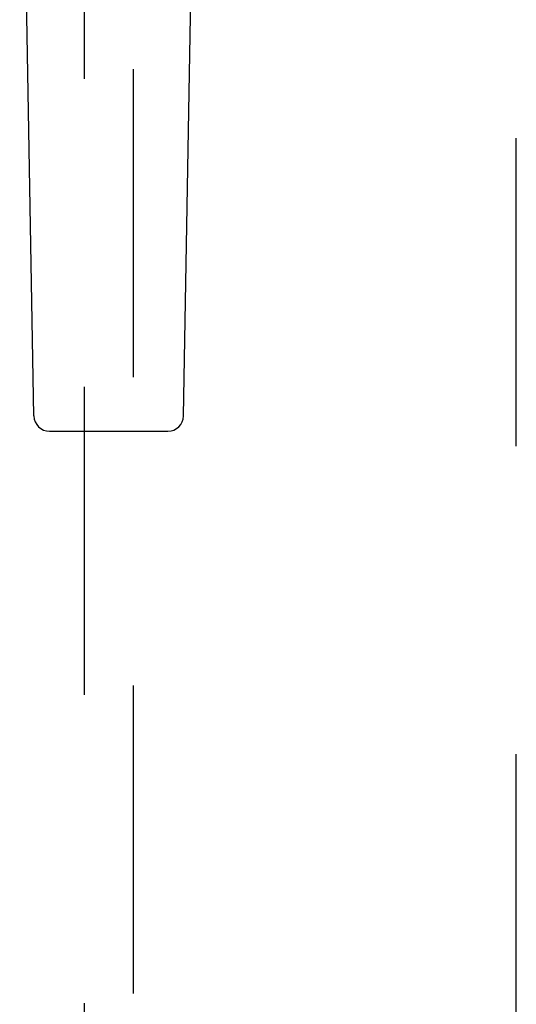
# Model space of a CAD drawing. Header units: inches. Extents: x 0 to 283, y 0 to 183.
# Tile 9 of 81: x 94.03 to 96.54, y 85.35 to 90.33. Entities that reach past the tile are written whole.
import ezdxf

# ---------------------------------------------------------------- set-up
doc = ezdxf.new("R2010")
doc.units = ezdxf.units.IN
doc.header["$LTSCALE"] = 15.583333
doc.header["$MEASUREMENT"] = 0
doc.linetypes.add('HIDDEN', pattern=[0.2, 0.1, -0.1])
doc.layers.add('DEFAULT_2', color=8, linetype='HIDDEN')
doc.layers.add('LEFTHAND_DOOR_ASSEMBLY', color=7, linetype='CONTINUOUS')

msp = doc.modelspace()

# ---------------------------------------------------------------- linework, layer by layer
at = {"layer": 'DEFAULT_2', "color": 8, "linetype": 'HIDDEN'}
msp.add_line((96.5419, 63.2353), (96.5419, 124.2773), dxfattribs=at)
at = {"layer": 'LEFTHAND_DOOR_ASSEMBLY', "color": 7, "linetype": 'Continuous'}
for p, q in [((94.1009, 88.3218), (94.0286, 92.4612)), ((94.8579, 88.3218), (94.9302, 92.4612)), ((94.1796, 88.2445), (94.7792, 88.2445))]:
    msp.add_line(p, q, dxfattribs=at)
at = {"layer": 'LEFTHAND_DOOR_ASSEMBLY', "color": 8, "linetype": 'HIDDEN'}
for p, q in [((94.3544, 91.5855), (94.3544, 63.5838)), ((94.6044, 63.5838), (94.6044, 91.5855))]:
    msp.add_line(p, q, dxfattribs=at)
at = {"layer": 'LEFTHAND_DOOR_ASSEMBLY', "color": 7, "linetype": 'Continuous'}
for centre, start, end in [((94.1796, 88.3232), 181, 270), ((94.7792, 88.3232), 270, 359)]:
    msp.add_arc(centre, 0.0787, start, end, dxfattribs=at)

doc.saveas('drawing.dxf')
